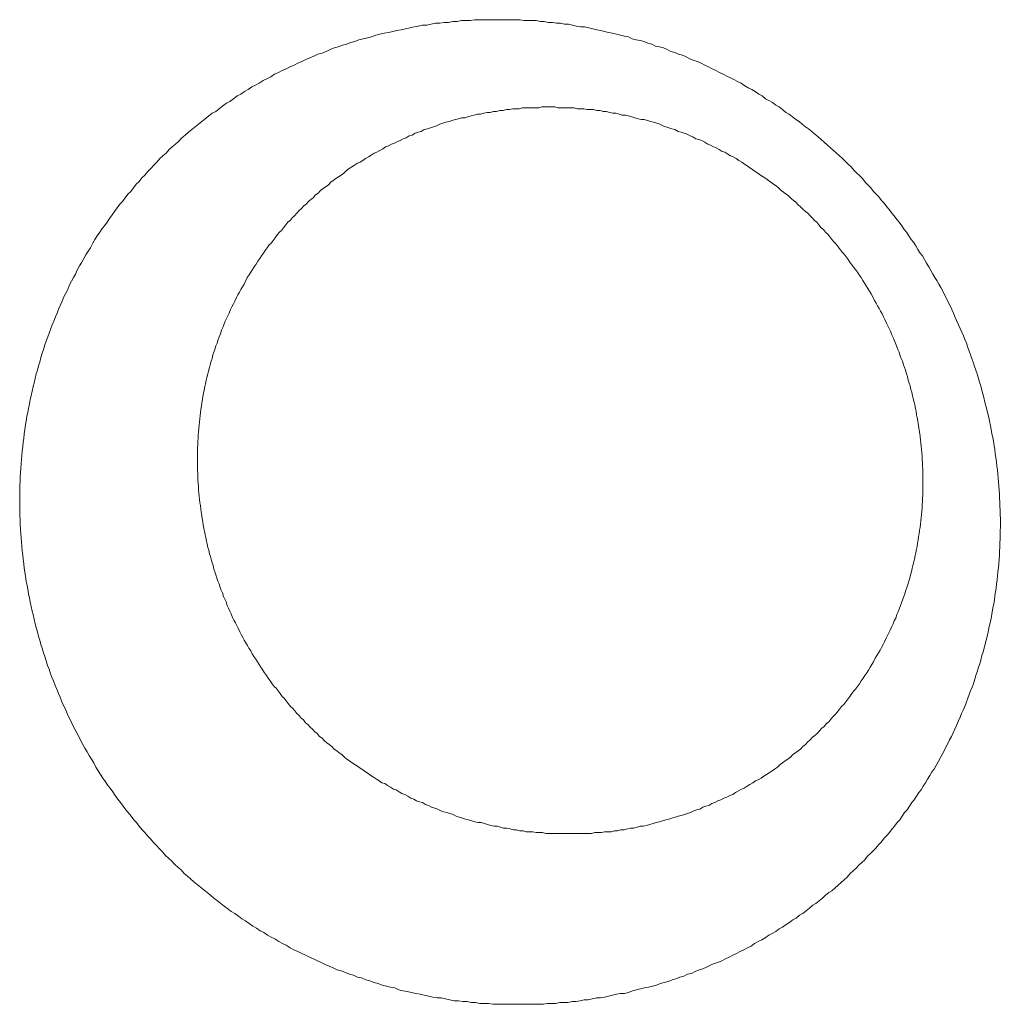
# Model space of a CAD drawing. Header units: millimetres. Extents: x -2274 to 12297, y -16157 to 26321.
# Tile 144 of 256: x -59.33 to -58.25, y -3935.27 to -3934.18. Entities that reach past the tile are written whole.
import ezdxf

# ---------------------------------------------------------------- set-up
doc = ezdxf.new("R2010")
doc.units = ezdxf.units.MM

msp = doc.modelspace()

# ---------------------------------------------------------------- linework, layer by layer
at = {"color": 253, "lineweight": 13}
for points in [[(-58.8264, -3934.184, 0), (-58.8312, -3934.184, 0), (-58.8359, -3934.185, 0), (-58.8407, -3934.185, 0), (-58.8455, -3934.185, 0), (-58.8502, -3934.186, 0), (-58.855, -3934.186, 0), (-58.8598, -3934.187, 0), (-58.8645, -3934.187, 0), (-58.8693, -3934.188, 0), (-58.874, -3934.188, 0), (-58.8788, -3934.189, 0), (-58.8835, -3934.19, 0), (-58.8883, -3934.19, 0), (-58.893, -3934.191, 0), (-58.8977, -3934.192, 0), (-58.9024, -3934.193, 0), (-58.9071, -3934.194, 0), (-58.9118, -3934.195, 0), (-58.9165, -3934.196, 0), (-58.9212, -3934.197, 0), (-58.9259, -3934.198, 0), (-58.9305, -3934.199, 0), (-58.9352, -3934.2, 0), (-58.9398, -3934.201, 0), (-58.9445, -3934.203, 0), (-58.9491, -3934.204, 0), (-58.9537, -3934.205, 0), (-58.9583, -3934.206, 0), (-58.9629, -3934.208, 0), (-58.9674, -3934.209, 0), (-58.972, -3934.211, 0), (-58.9765, -3934.212, 0), (-58.9811, -3934.214, 0), (-58.9856, -3934.215, 0), (-58.9901, -3934.217, 0), (-58.9945, -3934.219, 0), (-58.999, -3934.221, 0), (-59.0035, -3934.222, 0), (-59.0079, -3934.224, 0), (-59.0123, -3934.226, 0), (-59.0167, -3934.228, 0), (-59.0211, -3934.23, 0), (-59.0255, -3934.232, 0), (-59.0298, -3934.234, 0), (-59.0341, -3934.236, 0), (-59.0384, -3934.238, 0), (-59.0427, -3934.24, 0), (-59.047, -3934.242, 0), (-59.0512, -3934.244, 0), (-59.0554, -3934.247, 0), (-59.0596, -3934.249, 0), (-59.0638, -3934.251, 0), (-59.068, -3934.254, 0), (-59.0721, -3934.256, 0), (-59.0762, -3934.258, 0), (-59.0803, -3934.261, 0), (-59.0844, -3934.263, 0), (-59.0884, -3934.266, 0), (-59.0924, -3934.268, 0), (-59.0964, -3934.271, 0), (-59.1004, -3934.274, 0), (-59.1043, -3934.276, 0), (-59.1083, -3934.279, 0), (-59.1122, -3934.282, 0), (-59.116, -3934.285, 0), (-59.1199, -3934.287, 0), (-59.1237, -3934.29, 0), (-59.1275, -3934.293, 0), (-59.1312, -3934.296, 0), (-59.135, -3934.299, 0), (-59.1387, -3934.302, 0), (-59.1424, -3934.305, 0), (-59.146, -3934.308, 0), (-59.1496, -3934.311, 0), (-59.1532, -3934.314, 0), (-59.1568, -3934.318, 0), (-59.1603, -3934.321, 0), (-59.1638, -3934.324, 0), (-59.1673, -3934.327, 0), (-59.1707, -3934.331, 0), (-59.1742, -3934.334, 0), (-59.1775, -3934.337, 0), (-59.1809, -3934.341, 0), (-59.1842, -3934.344, 0), (-59.1875, -3934.348, 0), (-59.1908, -3934.351, 0), (-59.194, -3934.355, 0), (-59.1972, -3934.358, 0), (-59.2004, -3934.362, 0), (-59.2035, -3934.365, 0), (-59.2066, -3934.369, 0), (-59.2096, -3934.373, 0), (-59.2127, -3934.376, 0), (-59.2157, -3934.38, 0), (-59.2186, -3934.384, 0), (-59.2215, -3934.387, 0), (-59.2244, -3934.391, 0), (-59.2273, -3934.395, 0), (-59.2301, -3934.399, 0), (-59.2329, -3934.403, 0), (-59.2356, -3934.407, 0), (-59.2384, -3934.411, 0), (-59.241, -3934.414, 0), (-59.2437, -3934.418, 0), (-59.2463, -3934.422, 0), (-59.2489, -3934.426, 0), (-59.2514, -3934.43, 0), (-59.2539, -3934.435, 0), (-59.2564, -3934.439, 0), (-59.2588, -3934.443, 0), (-59.2612, -3934.447, 0), (-59.2635, -3934.451, 0), (-59.2658, -3934.455, 0), (-59.2681, -3934.459, 0), (-59.2704, -3934.464, 0), (-59.2726, -3934.468, 0), (-59.2747, -3934.472, 0), (-59.2768, -3934.476, 0), (-59.2789, -3934.481, 0), (-59.281, -3934.485, 0), (-59.283, -3934.489, 0), (-59.285, -3934.494, 0), (-59.2869, -3934.498, 0), (-59.2888, -3934.502, 0), (-59.2906, -3934.507, 0), (-59.2924, -3934.511, 0), (-59.2942, -3934.516, 0), (-59.2959, -3934.52, 0), (-59.2976, -3934.524, 0), (-59.2993, -3934.529, 0), (-59.3009, -3934.533, 0), (-59.3025, -3934.538, 0), (-59.304, -3934.542, 0), (-59.3055, -3934.547, 0), (-59.3069, -3934.551, 0), (-59.3083, -3934.556, 0), (-59.3097, -3934.561, 0), (-59.311, -3934.565, 0), (-59.3123, -3934.57, 0), (-59.3136, -3934.574, 0), (-59.3148, -3934.579, 0), (-59.3159, -3934.584, 0), (-59.3171, -3934.588, 0), (-59.3181, -3934.593, 0), (-59.3192, -3934.598, 0), (-59.3202, -3934.602, 0), (-59.3211, -3934.607, 0), (-59.3221, -3934.612, 0), (-59.3229, -3934.616, 0), (-59.3238, -3934.621, 0), (-59.3246, -3934.626, 0), (-59.3253, -3934.63, 0), (-59.326, -3934.635, 0), (-59.3267, -3934.64, 0), (-59.3273, -3934.645, 0), (-59.3279, -3934.649, 0), (-59.3284, -3934.654, 0), (-59.3289, -3934.659, 0), (-59.3294, -3934.664, 0), (-59.3298, -3934.668, 0), (-59.3302, -3934.673, 0), (-59.3305, -3934.678, 0), (-59.3308, -3934.683, 0), (-59.3311, -3934.687, 0), (-59.3313, -3934.692, 0), (-59.3315, -3934.697, 0), (-59.3316, -3934.702, 0), (-59.3317, -3934.707, 0), (-59.3317, -3934.711, 0), (-59.3317, -3934.716, 0), (-59.3317, -3934.721, 0), (-59.3316, -3934.726, 0), (-59.3315, -3934.73, 0), (-59.3313, -3934.735, 0), (-59.3311, -3934.74, 0), (-59.3308, -3934.745, 0), (-59.3305, -3934.75, 0), (-59.3302, -3934.754, 0), (-59.3298, -3934.759, 0), (-59.3294, -3934.764, 0), (-59.3289, -3934.769, 0), (-59.3284, -3934.773, 0), (-59.3279, -3934.778, 0), (-59.3273, -3934.783, 0), (-59.3267, -3934.788, 0), (-59.326, -3934.792, 0), (-59.3253, -3934.797, 0), (-59.3245, -3934.802, 0), (-59.3237, -3934.807, 0), (-59.3229, -3934.811, 0), (-59.322, -3934.816, 0), (-59.3211, -3934.821, 0), (-59.3201, -3934.825, 0), (-59.3191, -3934.83, 0), (-59.3181, -3934.835, 0), (-59.317, -3934.839, 0), (-59.3159, -3934.844, 0), (-59.3148, -3934.849, 0), (-59.3136, -3934.853, 0), (-59.3123, -3934.858, 0), (-59.311, -3934.863, 0), (-59.3097, -3934.867, 0), (-59.3084, -3934.872, 0), (-59.307, -3934.876, 0), (-59.3056, -3934.881, 0), (-59.3041, -3934.885, 0), (-59.3026, -3934.89, 0), (-59.301, -3934.895, 0), (-59.2994, -3934.899, 0), (-59.2978, -3934.904, 0), (-59.2962, -3934.908, 0), (-59.2945, -3934.912, 0), (-59.2927, -3934.917, 0), (-59.291, -3934.921, 0), (-59.2891, -3934.926, 0), (-59.2873, -3934.93, 0), (-59.2854, -3934.935, 0), (-59.2835, -3934.939, 0), (-59.2815, -3934.943, 0), (-59.2795, -3934.948, 0), (-59.2775, -3934.952, 0), (-59.2754, -3934.956, 0), (-59.2733, -3934.961, 0), (-59.2712, -3934.965, 0), (-59.269, -3934.969, 0), (-59.2668, -3934.973, 0), (-59.2645, -3934.978, 0), (-59.2622, -3934.982, 0), (-59.2599, -3934.986, 0), (-59.2576, -3934.99, 0), (-59.2552, -3934.994, 0), (-59.2527, -3934.998, 0), (-59.2503, -3935.002, 0), (-59.2478, -3935.007, 0), (-59.2452, -3935.011, 0), (-59.2427, -3935.015, 0), (-59.2401, -3935.019, 0), (-59.2374, -3935.023, 0), (-59.2348, -3935.027, 0), (-59.2321, -3935.03, 0), (-59.2293, -3935.034, 0), (-59.2265, -3935.038, 0), (-59.2237, -3935.042, 0), (-59.2209, -3935.046, 0), (-59.218, -3935.05, 0), (-59.2151, -3935.054, 0), (-59.2122, -3935.057, 0), (-59.2092, -3935.061, 0), (-59.2062, -3935.065, 0), (-59.2032, -3935.068, 0), (-59.2002, -3935.072, 0), (-59.1971, -3935.076, 0), (-59.194, -3935.079, 0), (-59.1908, -3935.083, 0), (-59.1876, -3935.086, 0), (-59.1844, -3935.09, 0), (-59.1812, -3935.093, 0), (-59.1779, -3935.097, 0), (-59.1746, -3935.1, 0), (-59.1713, -3935.104, 0), (-59.1679, -3935.107, 0), (-59.1645, -3935.11, 0), (-59.1611, -3935.114, 0), (-59.1577, -3935.117, 0), (-59.1542, -3935.12, 0), (-59.1507, -3935.124, 0), (-59.1472, -3935.127, 0), (-59.1436, -3935.13, 0), (-59.14, -3935.133, 0), (-59.1364, -3935.136, 0), (-59.1328, -3935.139, 0), (-59.1291, -3935.142, 0), (-59.1254, -3935.145, 0), (-59.1217, -3935.148, 0), (-59.118, -3935.151, 0), (-59.1142, -3935.154, 0), (-59.1104, -3935.157, 0), (-59.1066, -3935.16, 0), (-59.1028, -3935.163, 0), (-59.0989, -3935.166, 0), (-59.095, -3935.168, 0), (-59.0911, -3935.171, 0), (-59.0872, -3935.174, 0), (-59.0832, -3935.176, 0), (-59.0793, -3935.179, 0), (-59.0753, -3935.182, 0), (-59.0712, -3935.184, 0), (-59.0672, -3935.187, 0), (-59.0631, -3935.189, 0), (-59.059, -3935.192, 0), (-59.0549, -3935.194, 0), (-59.0508, -3935.196, 0), (-59.0466, -3935.199, 0), (-59.0425, -3935.201, 0), (-59.0383, -3935.203, 0), (-59.0341, -3935.206, 0), (-59.0299, -3935.208, 0), (-59.0256, -3935.21, 0), (-59.0213, -3935.212, 0), (-59.0171, -3935.214, 0), (-59.0128, -3935.216, 0), (-59.0084, -3935.218, 0), (-59.0041, -3935.22, 0), (-58.9998, -3935.222, 0), (-58.9954, -3935.224, 0), (-58.991, -3935.226, 0), (-58.9866, -3935.228, 0), (-58.9822, -3935.23, 0), (-58.9778, -3935.231, 0), (-58.9733, -3935.233, 0), (-58.9689, -3935.235, 0), (-58.9644, -3935.236, 0), (-58.9599, -3935.238, 0), (-58.9554, -3935.239, 0), (-58.9509, -3935.241, 0), (-58.9464, -3935.242, 0), (-58.9418, -3935.244, 0), (-58.9373, -3935.245, 0), (-58.9327, -3935.247, 0), (-58.9281, -3935.248, 0), (-58.9235, -3935.249, 0), (-58.9189, -3935.25, 0), (-58.9143, -3935.252, 0), (-58.9097, -3935.253, 0), (-58.9051, -3935.254, 0), (-58.9004, -3935.255, 0), (-58.8958, -3935.256, 0), (-58.8911, -3935.257, 0), (-58.8865, -3935.258, 0), (-58.8818, -3935.259, 0), (-58.8771, -3935.26, 0), (-58.8724, -3935.261, 0), (-58.8677, -3935.261, 0), (-58.863, -3935.262, 0), (-58.8583, -3935.263, 0), (-58.8536, -3935.264, 0), (-58.8489, -3935.264, 0), (-58.8441, -3935.265, 0), (-58.8394, -3935.265, 0), (-58.8347, -3935.266, 0), (-58.8299, -3935.266, 0), (-58.8252, -3935.267, 0), (-58.8204, -3935.267, 0), (-58.8157, -3935.267, 0), (-58.8109, -3935.268, 0), (-58.8061, -3935.268, 0), (-58.8014, -3935.268, 0), (-58.7966, -3935.268, 0), (-58.7918, -3935.268, 0), (-58.787, -3935.268, 0), (-58.7823, -3935.268, 0)], [(-58.7823, -3935.268, 0), (-58.7778, -3935.268, 0), (-58.7733, -3935.268, 0), (-58.7688, -3935.268, 0), (-58.7643, -3935.268, 0), (-58.7598, -3935.268, 0), (-58.7553, -3935.268, 0), (-58.7508, -3935.267, 0), (-58.7463, -3935.267, 0), (-58.7418, -3935.267, 0), (-58.7373, -3935.266, 0), (-58.7328, -3935.266, 0), (-58.7283, -3935.266, 0), (-58.7238, -3935.265, 0), (-58.7194, -3935.265, 0), (-58.7149, -3935.264, 0), (-58.7104, -3935.263, 0), (-58.7059, -3935.263, 0), (-58.7015, -3935.262, 0), (-58.697, -3935.261, 0), (-58.6926, -3935.261, 0), (-58.6881, -3935.26, 0), (-58.6837, -3935.259, 0), (-58.6792, -3935.258, 0), (-58.6748, -3935.257, 0), (-58.6704, -3935.256, 0), (-58.666, -3935.256, 0), (-58.6616, -3935.255, 0), (-58.6572, -3935.253, 0), (-58.6528, -3935.252, 0), (-58.6484, -3935.251, 0), (-58.644, -3935.25, 0), (-58.6397, -3935.249, 0), (-58.6353, -3935.248, 0), (-58.631, -3935.247, 0), (-58.6267, -3935.245, 0), (-58.6223, -3935.244, 0), (-58.618, -3935.243, 0), (-58.6137, -3935.241, 0), (-58.6095, -3935.24, 0), (-58.6052, -3935.238, 0), (-58.6009, -3935.237, 0), (-58.5967, -3935.235, 0), (-58.5924, -3935.234, 0), (-58.5882, -3935.232, 0), (-58.584, -3935.23, 0), (-58.5798, -3935.229, 0), (-58.5757, -3935.227, 0), (-58.5715, -3935.225, 0), (-58.5674, -3935.223, 0), (-58.5632, -3935.222, 0), (-58.5591, -3935.22, 0), (-58.555, -3935.218, 0), (-58.5509, -3935.216, 0), (-58.5469, -3935.214, 0), (-58.5428, -3935.212, 0), (-58.5388, -3935.21, 0), (-58.5348, -3935.208, 0), (-58.5308, -3935.206, 0), (-58.5268, -3935.204, 0), (-58.5229, -3935.201, 0), (-58.5189, -3935.199, 0), (-58.515, -3935.197, 0), (-58.5111, -3935.195, 0), (-58.5073, -3935.192, 0), (-58.5034, -3935.19, 0), (-58.4996, -3935.188, 0), (-58.4958, -3935.185, 0), (-58.492, -3935.183, 0), (-58.4882, -3935.18, 0), (-58.4845, -3935.178, 0), (-58.4807, -3935.175, 0), (-58.477, -3935.173, 0), (-58.4733, -3935.17, 0), (-58.4697, -3935.168, 0), (-58.466, -3935.165, 0), (-58.4624, -3935.162, 0), (-58.4588, -3935.159, 0), (-58.4553, -3935.157, 0), (-58.4517, -3935.154, 0), (-58.4482, -3935.151, 0), (-58.4447, -3935.148, 0), (-58.4413, -3935.145, 0), (-58.4378, -3935.143, 0), (-58.4344, -3935.14, 0), (-58.431, -3935.137, 0), (-58.4276, -3935.134, 0), (-58.4243, -3935.131, 0), (-58.421, -3935.128, 0), (-58.4177, -3935.124, 0), (-58.4144, -3935.121, 0), (-58.4112, -3935.118, 0), (-58.408, -3935.115, 0), (-58.4048, -3935.112, 0), (-58.4016, -3935.109, 0), (-58.3985, -3935.105, 0), (-58.3954, -3935.102, 0), (-58.3923, -3935.099, 0), (-58.3893, -3935.096, 0), (-58.3863, -3935.092, 0), (-58.3833, -3935.089, 0), (-58.3803, -3935.085, 0), (-58.3774, -3935.082, 0), (-58.3745, -3935.079, 0), (-58.3716, -3935.075, 0), (-58.3688, -3935.072, 0), (-58.366, -3935.068, 0), (-58.3632, -3935.065, 0), (-58.3605, -3935.061, 0), (-58.3578, -3935.057, 0), (-58.3551, -3935.054, 0), (-58.3524, -3935.05, 0), (-58.3498, -3935.046, 0), (-58.3472, -3935.043, 0), (-58.3447, -3935.039, 0), (-58.3421, -3935.035, 0), (-58.3396, -3935.032, 0), (-58.3372, -3935.028, 0), (-58.3348, -3935.024, 0), (-58.3324, -3935.02, 0), (-58.33, -3935.016, 0), (-58.3277, -3935.012, 0), (-58.3254, -3935.009, 0), (-58.3231, -3935.005, 0), (-58.3209, -3935.001, 0), (-58.3187, -3934.997, 0), (-58.3166, -3934.993, 0), (-58.3144, -3934.989, 0), (-58.3123, -3934.985, 0), (-58.3103, -3934.981, 0), (-58.3083, -3934.977, 0), (-58.3063, -3934.973, 0), (-58.3043, -3934.969, 0), (-58.3024, -3934.965, 0), (-58.3005, -3934.961, 0), (-58.2986, -3934.956, 0), (-58.2968, -3934.952, 0), (-58.295, -3934.948, 0), (-58.2933, -3934.944, 0), (-58.2916, -3934.94, 0), (-58.2899, -3934.936, 0), (-58.2883, -3934.931, 0), (-58.2867, -3934.927, 0), (-58.2851, -3934.923, 0), (-58.2835, -3934.919, 0), (-58.282, -3934.915, 0), (-58.2806, -3934.91, 0), (-58.2792, -3934.906, 0), (-58.2778, -3934.902, 0), (-58.2764, -3934.897, 0), (-58.2751, -3934.893, 0), (-58.2738, -3934.889, 0), (-58.2726, -3934.884, 0), (-58.2713, -3934.88, 0), (-58.2702, -3934.876, 0), (-58.269, -3934.871, 0), (-58.2679, -3934.867, 0), (-58.2669, -3934.863, 0), (-58.2658, -3934.858, 0), (-58.2649, -3934.854, 0), (-58.2639, -3934.849, 0), (-58.263, -3934.845, 0), (-58.2621, -3934.841, 0), (-58.2613, -3934.836, 0), (-58.2605, -3934.832, 0), (-58.2597, -3934.827, 0), (-58.259, -3934.823, 0), (-58.2583, -3934.818, 0), (-58.2577, -3934.814, 0), (-58.257, -3934.81, 0), (-58.2565, -3934.805, 0), (-58.2559, -3934.801, 0), (-58.2554, -3934.796, 0), (-58.255, -3934.792, 0), (-58.2546, -3934.787, 0), (-58.2542, -3934.783, 0), (-58.2538, -3934.778, 0), (-58.2535, -3934.774, 0), (-58.2533, -3934.769, 0), (-58.253, -3934.765, 0), (-58.2528, -3934.76, 0), (-58.2527, -3934.756, 0), (-58.2526, -3934.751, 0), (-58.2525, -3934.747, 0), (-58.2524, -3934.742, 0), (-58.2524, -3934.738, 0), (-58.2524, -3934.733, 0), (-58.2525, -3934.729, 0), (-58.2526, -3934.724, 0), (-58.2528, -3934.72, 0), (-58.2529, -3934.715, 0), (-58.2532, -3934.711, 0), (-58.2534, -3934.706, 0), (-58.2537, -3934.702, 0), (-58.254, -3934.698, 0), (-58.2544, -3934.693, 0), (-58.2548, -3934.689, 0), (-58.2552, -3934.684, 0), (-58.2557, -3934.68, 0), (-58.2562, -3934.675, 0), (-58.2567, -3934.671, 0), (-58.2573, -3934.666, 0), (-58.258, -3934.662, 0), (-58.2586, -3934.657, 0), (-58.2593, -3934.653, 0), (-58.26, -3934.648, 0), (-58.2608, -3934.644, 0), (-58.2616, -3934.64, 0), (-58.2624, -3934.635, 0), (-58.2633, -3934.631, 0), (-58.2642, -3934.626, 0), (-58.2652, -3934.622, 0), (-58.2661, -3934.618, 0), (-58.2672, -3934.613, 0), (-58.2682, -3934.609, 0), (-58.2693, -3934.605, 0), (-58.2704, -3934.6, 0), (-58.2716, -3934.596, 0), (-58.2728, -3934.592, 0), (-58.274, -3934.587, 0), (-58.2753, -3934.583, 0), (-58.2766, -3934.579, 0), (-58.2779, -3934.574, 0), (-58.2793, -3934.57, 0), (-58.2807, -3934.566, 0), (-58.2821, -3934.562, 0), (-58.2836, -3934.557, 0), (-58.2851, -3934.553, 0), (-58.2866, -3934.549, 0), (-58.2882, -3934.545, 0), (-58.2898, -3934.54, 0), (-58.2915, -3934.536, 0), (-58.2931, -3934.532, 0), (-58.2948, -3934.528, 0), (-58.2966, -3934.524, 0), (-58.2984, -3934.52, 0), (-58.3002, -3934.516, 0), (-58.302, -3934.512, 0), (-58.3039, -3934.507, 0), (-58.3058, -3934.503, 0), (-58.3077, -3934.499, 0), (-58.3097, -3934.495, 0), (-58.3117, -3934.491, 0), (-58.3137, -3934.487, 0), (-58.3158, -3934.483, 0), (-58.3179, -3934.479, 0), (-58.32, -3934.475, 0), (-58.3222, -3934.471, 0), (-58.3244, -3934.468, 0), (-58.3266, -3934.464, 0), (-58.3289, -3934.46, 0), (-58.3312, -3934.456, 0), (-58.3335, -3934.452, 0), (-58.3358, -3934.448, 0), (-58.3382, -3934.444, 0), (-58.3406, -3934.441, 0), (-58.3431, -3934.437, 0), (-58.3455, -3934.433, 0), (-58.348, -3934.429, 0), (-58.3506, -3934.426, 0), (-58.3531, -3934.422, 0), (-58.3557, -3934.418, 0), (-58.3583, -3934.415, 0), (-58.361, -3934.411, 0), (-58.3637, -3934.407, 0), (-58.3664, -3934.404, 0), (-58.3691, -3934.4, 0), (-58.3719, -3934.397, 0), (-58.3747, -3934.393, 0), (-58.3775, -3934.39, 0), (-58.3803, -3934.386, 0), (-58.3832, -3934.383, 0), (-58.3861, -3934.379, 0), (-58.389, -3934.376, 0), (-58.392, -3934.373, 0), (-58.395, -3934.369, 0), (-58.398, -3934.366, 0), (-58.401, -3934.363, 0), (-58.4041, -3934.359, 0), (-58.4072, -3934.356, 0), (-58.4103, -3934.353, 0), (-58.4134, -3934.35, 0), (-58.4166, -3934.346, 0), (-58.4198, -3934.343, 0), (-58.423, -3934.34, 0), (-58.4262, -3934.337, 0), (-58.4295, -3934.334, 0), (-58.4328, -3934.331, 0), (-58.4361, -3934.328, 0), (-58.4394, -3934.325, 0), (-58.4428, -3934.322, 0), (-58.4462, -3934.319, 0), (-58.4496, -3934.316, 0), (-58.453, -3934.313, 0), (-58.4565, -3934.31, 0), (-58.4599, -3934.307, 0), (-58.4634, -3934.304, 0), (-58.4669, -3934.302, 0), (-58.4705, -3934.299, 0), (-58.474, -3934.296, 0), (-58.4776, -3934.294, 0), (-58.4812, -3934.291, 0), (-58.4849, -3934.288, 0), (-58.4885, -3934.286, 0), (-58.4922, -3934.283, 0), (-58.4959, -3934.28, 0), (-58.4996, -3934.278, 0), (-58.5033, -3934.275, 0), (-58.5071, -3934.273, 0), (-58.5108, -3934.271, 0), (-58.5146, -3934.268, 0), (-58.5184, -3934.266, 0), (-58.5222, -3934.263, 0), (-58.5261, -3934.261, 0), (-58.5299, -3934.259, 0), (-58.5338, -3934.257, 0), (-58.5377, -3934.254, 0), (-58.5416, -3934.252, 0), (-58.5456, -3934.25, 0), (-58.5495, -3934.248, 0), (-58.5535, -3934.246, 0), (-58.5575, -3934.244, 0), (-58.5615, -3934.242, 0), (-58.5655, -3934.24, 0), (-58.5695, -3934.238, 0), (-58.5736, -3934.236, 0), (-58.5776, -3934.234, 0), (-58.5817, -3934.232, 0), (-58.5858, -3934.23, 0), (-58.5899, -3934.229, 0), (-58.594, -3934.227, 0), (-58.5982, -3934.225, 0), (-58.6023, -3934.223, 0), (-58.6065, -3934.222, 0), (-58.6107, -3934.22, 0), (-58.6149, -3934.219, 0), (-58.6191, -3934.217, 0), (-58.6233, -3934.215, 0), (-58.6275, -3934.214, 0), (-58.6318, -3934.213, 0), (-58.636, -3934.211, 0), (-58.6403, -3934.21, 0), (-58.6446, -3934.208, 0), (-58.6489, -3934.207, 0), (-58.6532, -3934.206, 0), (-58.6575, -3934.205, 0), (-58.6618, -3934.203, 0), (-58.6661, -3934.202, 0), (-58.6705, -3934.201, 0), (-58.6748, -3934.2, 0), (-58.6792, -3934.199, 0), (-58.6836, -3934.198, 0), (-58.6879, -3934.197, 0), (-58.6923, -3934.196, 0), (-58.6967, -3934.195, 0), (-58.7011, -3934.194, 0), (-58.7055, -3934.193, 0), (-58.71, -3934.192, 0), (-58.7144, -3934.192, 0), (-58.7188, -3934.191, 0), (-58.7232, -3934.19, 0), (-58.7277, -3934.189, 0), (-58.7321, -3934.189, 0), (-58.7366, -3934.188, 0), (-58.741, -3934.188, 0), (-58.7455, -3934.187, 0), (-58.75, -3934.187, 0), (-58.7545, -3934.186, 0), (-58.7589, -3934.186, 0), (-58.7634, -3934.185, 0), (-58.7679, -3934.185, 0), (-58.7724, -3934.185, 0), (-58.7769, -3934.185, 0), (-58.7814, -3934.184, 0), (-58.7859, -3934.184, 0), (-58.7904, -3934.184, 0), (-58.7949, -3934.184, 0), (-58.7994, -3934.184, 0), (-58.8039, -3934.184, 0), (-58.8084, -3934.184, 0), (-58.8129, -3934.184, 0), (-58.8174, -3934.184, 0), (-58.8219, -3934.184, 0), (-58.8264, -3934.184, 0)], [(-58.7275, -3935.08, 0), (-58.7311, -3935.08, 0), (-58.7347, -3935.08, 0), (-58.7383, -3935.08, 0), (-58.7419, -3935.08, 0), (-58.7455, -3935.08, 0), (-58.7491, -3935.08, 0), (-58.7527, -3935.08, 0), (-58.7562, -3935.079, 0), (-58.7598, -3935.079, 0), (-58.7634, -3935.079, 0), (-58.767, -3935.078, 0), (-58.7706, -3935.078, 0), (-58.7742, -3935.078, 0), (-58.7777, -3935.077, 0), (-58.7813, -3935.077, 0), (-58.7849, -3935.076, 0), (-58.7884, -3935.076, 0), (-58.792, -3935.075, 0), (-58.7955, -3935.074, 0), (-58.7991, -3935.074, 0), (-58.8026, -3935.073, 0), (-58.8061, -3935.072, 0), (-58.8097, -3935.072, 0), (-58.8132, -3935.071, 0), (-58.8167, -3935.07, 0), (-58.8202, -3935.069, 0), (-58.8237, -3935.068, 0), (-58.8272, -3935.068, 0), (-58.8307, -3935.067, 0), (-58.8341, -3935.066, 0), (-58.8376, -3935.065, 0), (-58.841, -3935.064, 0), (-58.8445, -3935.063, 0), (-58.8479, -3935.062, 0), (-58.8513, -3935.061, 0), (-58.8548, -3935.059, 0), (-58.8582, -3935.058, 0), (-58.8616, -3935.057, 0), (-58.8649, -3935.056, 0), (-58.8683, -3935.055, 0), (-58.8717, -3935.053, 0), (-58.875, -3935.052, 0), (-58.8784, -3935.051, 0), (-58.8817, -3935.049, 0), (-58.885, -3935.048, 0), (-58.8883, -3935.046, 0), (-58.8916, -3935.045, 0), (-58.8949, -3935.044, 0), (-58.8981, -3935.042, 0), (-58.9014, -3935.041, 0), (-58.9046, -3935.039, 0), (-58.9078, -3935.037, 0), (-58.911, -3935.036, 0), (-58.9142, -3935.034, 0), (-58.9174, -3935.032, 0), (-58.9205, -3935.031, 0), (-58.9237, -3935.029, 0), (-58.9268, -3935.027, 0), (-58.9299, -3935.025, 0), (-58.933, -3935.024, 0), (-58.9361, -3935.022, 0), (-58.9391, -3935.02, 0), (-58.9422, -3935.018, 0), (-58.9452, -3935.016, 0), (-58.9482, -3935.014, 0), (-58.9512, -3935.012, 0), (-58.9541, -3935.01, 0), (-58.9571, -3935.008, 0), (-58.96, -3935.006, 0), (-58.9629, -3935.004, 0), (-58.9658, -3935.002, 0), (-58.9687, -3935, 0), (-58.9716, -3934.998, 0), (-58.9744, -3934.996, 0), (-58.9772, -3934.993, 0), (-58.98, -3934.991, 0), (-58.9828, -3934.989, 0), (-58.9855, -3934.987, 0), (-58.9883, -3934.984, 0), (-58.991, -3934.982, 0), (-58.9937, -3934.98, 0), (-58.9963, -3934.978, 0), (-58.999, -3934.975, 0), (-59.0016, -3934.973, 0), (-59.0042, -3934.97, 0), (-59.0068, -3934.968, 0), (-59.0094, -3934.965, 0), (-59.0119, -3934.963, 0), (-59.0145, -3934.96, 0), (-59.017, -3934.958, 0), (-59.0194, -3934.955, 0), (-59.0219, -3934.953, 0), (-59.0243, -3934.95, 0), (-59.0267, -3934.948, 0), (-59.0291, -3934.945, 0), (-59.0315, -3934.942, 0), (-59.0338, -3934.94, 0), (-59.0362, -3934.937, 0), (-59.0385, -3934.934, 0), (-59.0407, -3934.931, 0), (-59.043, -3934.929, 0), (-59.0452, -3934.926, 0), (-59.0474, -3934.923, 0), (-59.0496, -3934.92, 0), (-59.0518, -3934.918, 0), (-59.0539, -3934.915, 0), (-59.056, -3934.912, 0), (-59.0581, -3934.909, 0), (-59.0601, -3934.906, 0), (-59.0622, -3934.903, 0), (-59.0642, -3934.9, 0), (-59.0662, -3934.897, 0), (-59.0681, -3934.894, 0), (-59.0701, -3934.891, 0), (-59.072, -3934.888, 0), (-59.0739, -3934.885, 0), (-59.0757, -3934.882, 0), (-59.0775, -3934.879, 0), (-59.0794, -3934.876, 0), (-59.0811, -3934.873, 0), (-59.0829, -3934.87, 0), (-59.0846, -3934.867, 0), (-59.0863, -3934.864, 0), (-59.088, -3934.861, 0), (-59.0896, -3934.858, 0), (-59.0913, -3934.854, 0), (-59.0929, -3934.851, 0), (-59.0944, -3934.848, 0), (-59.096, -3934.845, 0), (-59.0975, -3934.842, 0), (-59.099, -3934.838, 0), (-59.1004, -3934.835, 0), (-59.1019, -3934.832, 0), (-59.1033, -3934.829, 0), (-59.1046, -3934.825, 0), (-59.106, -3934.822, 0), (-59.1073, -3934.819, 0), (-59.1086, -3934.815, 0), (-59.1099, -3934.812, 0), (-59.1111, -3934.809, 0), (-59.1123, -3934.805, 0), (-59.1135, -3934.802, 0), (-59.1146, -3934.799, 0), (-59.1157, -3934.795, 0), (-59.1168, -3934.792, 0), (-59.1179, -3934.789, 0), (-59.1189, -3934.785, 0), (-59.1199, -3934.782, 0), (-59.1209, -3934.778, 0), (-59.1219, -3934.775, 0), (-59.1228, -3934.772, 0), (-59.1237, -3934.768, 0), (-59.1245, -3934.765, 0), (-59.1253, -3934.761, 0), (-59.1261, -3934.758, 0), (-59.1269, -3934.754, 0), (-59.1276, -3934.751, 0), (-59.1284, -3934.747, 0), (-59.129, -3934.744, 0), (-59.1297, -3934.74, 0), (-59.1303, -3934.737, 0), (-59.1309, -3934.733, 0), (-59.1314, -3934.73, 0), (-59.132, -3934.726, 0), (-59.1325, -3934.723, 0), (-59.1329, -3934.719, 0), (-59.1334, -3934.716, 0), (-59.1338, -3934.712, 0), (-59.1341, -3934.709, 0), (-59.1345, -3934.705, 0), (-59.1348, -3934.702, 0), (-59.1351, -3934.698, 0), (-59.1353, -3934.694, 0), (-59.1355, -3934.691, 0), (-59.1357, -3934.687, 0), (-59.1358, -3934.684, 0), (-59.136, -3934.68, 0), (-59.1361, -3934.677, 0), (-59.1361, -3934.673, 0), (-59.1361, -3934.67, 0), (-59.1361, -3934.666, 0), (-59.1361, -3934.662, 0), (-59.136, -3934.659, 0), (-59.1359, -3934.655, 0), (-59.1358, -3934.652, 0), (-59.1356, -3934.648, 0), (-59.1354, -3934.645, 0), (-59.1352, -3934.641, 0), (-59.135, -3934.638, 0), (-59.1347, -3934.634, 0), (-59.1343, -3934.63, 0), (-59.134, -3934.627, 0), (-59.1336, -3934.623, 0), (-59.1332, -3934.62, 0), (-59.1327, -3934.616, 0), (-59.1322, -3934.613, 0), (-59.1317, -3934.609, 0), (-59.1312, -3934.606, 0), (-59.1306, -3934.602, 0), (-59.13, -3934.599, 0), (-59.1293, -3934.595, 0), (-59.1286, -3934.592, 0), (-59.1279, -3934.588, 0), (-59.1272, -3934.585, 0), (-59.1264, -3934.581, 0), (-59.1256, -3934.578, 0), (-59.1247, -3934.574, 0), (-59.1239, -3934.571, 0), (-59.1229, -3934.567, 0), (-59.122, -3934.564, 0), (-59.121, -3934.56, 0), (-59.12, -3934.557, 0), (-59.119, -3934.553, 0), (-59.1179, -3934.55, 0), (-59.1168, -3934.547, 0), (-59.1157, -3934.543, 0), (-59.1145, -3934.54, 0), (-59.1133, -3934.536, 0), (-59.1121, -3934.533, 0), (-59.1108, -3934.53, 0), (-59.1095, -3934.526, 0), (-59.1082, -3934.523, 0), (-59.1069, -3934.52, 0), (-59.1055, -3934.516, 0), (-59.1041, -3934.513, 0), (-59.1026, -3934.51, 0), (-59.1011, -3934.507, 0), (-59.0996, -3934.503, 0), (-59.0981, -3934.5, 0), (-59.0965, -3934.497, 0), (-59.0949, -3934.494, 0), (-59.0933, -3934.49, 0), (-59.0917, -3934.487, 0), (-59.09, -3934.484, 0), (-59.0883, -3934.481, 0), (-59.0865, -3934.478, 0), (-59.0848, -3934.475, 0), (-59.083, -3934.471, 0), (-59.0812, -3934.468, 0), (-59.0793, -3934.465, 0), (-59.0774, -3934.462, 0), (-59.0755, -3934.459, 0), (-59.0736, -3934.456, 0), (-59.0716, -3934.453, 0), (-59.0696, -3934.45, 0), (-59.0676, -3934.447, 0), (-59.0656, -3934.444, 0), (-59.0635, -3934.441, 0), (-59.0614, -3934.438, 0), (-59.0593, -3934.435, 0), (-59.0571, -3934.432, 0), (-59.0549, -3934.43, 0), (-59.0527, -3934.427, 0), (-59.0505, -3934.424, 0), (-59.0482, -3934.421, 0), (-59.0459, -3934.418, 0), (-59.0436, -3934.416, 0), (-59.0413, -3934.413, 0), (-59.0389, -3934.41, 0), (-59.0365, -3934.407, 0), (-59.0341, -3934.405, 0), (-59.0317, -3934.402, 0), (-59.0292, -3934.4, 0), (-59.0267, -3934.397, 0), (-59.0242, -3934.394, 0), (-59.0217, -3934.392, 0), (-59.0191, -3934.389, 0), (-59.0165, -3934.387, 0), (-59.0139, -3934.384, 0), (-59.0113, -3934.382, 0), (-59.0086, -3934.38, 0), (-59.006, -3934.377, 0), (-59.0033, -3934.375, 0), (-59.0005, -3934.372, 0), (-58.9978, -3934.37, 0), (-58.995, -3934.368, 0), (-58.9922, -3934.366, 0), (-58.9894, -3934.363, 0), (-58.9866, -3934.361, 0), (-58.9837, -3934.359, 0), (-58.9808, -3934.357, 0), (-58.9779, -3934.355, 0), (-58.975, -3934.353, 0), (-58.9721, -3934.35, 0), (-58.9691, -3934.348, 0), (-58.9661, -3934.346, 0), (-58.9631, -3934.344, 0), (-58.9601, -3934.342, 0), (-58.9571, -3934.341, 0), (-58.954, -3934.339, 0), (-58.951, -3934.337, 0), (-58.9479, -3934.335, 0), (-58.9448, -3934.333, 0), (-58.9417, -3934.331, 0), (-58.9385, -3934.33, 0), (-58.9354, -3934.328, 0), (-58.9322, -3934.326, 0), (-58.929, -3934.324, 0), (-58.9258, -3934.323, 0), (-58.9226, -3934.321, 0), (-58.9194, -3934.32, 0), (-58.9161, -3934.318, 0), (-58.9129, -3934.317, 0), (-58.9096, -3934.315, 0), (-58.9063, -3934.314, 0), (-58.903, -3934.312, 0), (-58.8997, -3934.311, 0), (-58.8964, -3934.309, 0), (-58.8931, -3934.308, 0), (-58.8897, -3934.307, 0), (-58.8864, -3934.305, 0), (-58.883, -3934.304, 0), (-58.8796, -3934.303, 0), (-58.8763, -3934.302, 0), (-58.8729, -3934.301, 0), (-58.8695, -3934.299, 0), (-58.866, -3934.298, 0), (-58.8626, -3934.297, 0), (-58.8592, -3934.296, 0), (-58.8557, -3934.295, 0), (-58.8523, -3934.294, 0), (-58.8488, -3934.293, 0), (-58.8453, -3934.292, 0), (-58.8419, -3934.292, 0), (-58.8384, -3934.291, 0), (-58.8349, -3934.29, 0), (-58.8314, -3934.289, 0), (-58.8279, -3934.288, 0), (-58.8244, -3934.288, 0), (-58.8209, -3934.287, 0), (-58.8173, -3934.286, 0), (-58.8138, -3934.286, 0), (-58.8103, -3934.285, 0), (-58.8068, -3934.285, 0), (-58.8032, -3934.284, 0), (-58.7997, -3934.284, 0), (-58.7961, -3934.283, 0), (-58.7926, -3934.283, 0), (-58.789, -3934.282, 0), (-58.7855, -3934.282, 0), (-58.7819, -3934.282, 0), (-58.7783, -3934.281, 0), (-58.7748, -3934.281, 0), (-58.7712, -3934.281, 0), (-58.7676, -3934.281, 0), (-58.7641, -3934.281, 0), (-58.7605, -3934.281, 0), (-58.7569, -3934.28, 0), (-58.7534, -3934.28, 0), (-58.7498, -3934.28, 0), (-58.7462, -3934.28, 0)], [(-58.7462, -3934.28, 0), (-58.7427, -3934.28, 0), (-58.7391, -3934.281, 0), (-58.7356, -3934.281, 0), (-58.732, -3934.281, 0), (-58.7284, -3934.281, 0), (-58.7249, -3934.281, 0), (-58.7213, -3934.281, 0), (-58.7178, -3934.282, 0), (-58.7142, -3934.282, 0), (-58.7107, -3934.282, 0), (-58.7071, -3934.283, 0), (-58.7036, -3934.283, 0), (-58.7001, -3934.283, 0), (-58.6965, -3934.284, 0), (-58.693, -3934.284, 0), (-58.6895, -3934.285, 0), (-58.686, -3934.285, 0), (-58.6825, -3934.286, 0), (-58.679, -3934.287, 0), (-58.6755, -3934.287, 0), (-58.672, -3934.288, 0), (-58.6685, -3934.289, 0), (-58.665, -3934.289, 0), (-58.6615, -3934.29, 0), (-58.6581, -3934.291, 0), (-58.6546, -3934.292, 0), (-58.6512, -3934.293, 0), (-58.6477, -3934.294, 0), (-58.6443, -3934.294, 0), (-58.6409, -3934.295, 0), (-58.6374, -3934.296, 0), (-58.634, -3934.297, 0), (-58.6306, -3934.298, 0), (-58.6273, -3934.299, 0), (-58.6239, -3934.301, 0), (-58.6205, -3934.302, 0), (-58.6171, -3934.303, 0), (-58.6138, -3934.304, 0), (-58.6105, -3934.305, 0), (-58.6071, -3934.307, 0), (-58.6038, -3934.308, 0), (-58.6005, -3934.309, 0), (-58.5972, -3934.31, 0), (-58.5939, -3934.312, 0), (-58.5907, -3934.313, 0), (-58.5874, -3934.315, 0), (-58.5842, -3934.316, 0), (-58.5809, -3934.317, 0), (-58.5777, -3934.319, 0), (-58.5745, -3934.321, 0), (-58.5713, -3934.322, 0), (-58.5681, -3934.324, 0), (-58.565, -3934.325, 0), (-58.5618, -3934.327, 0), (-58.5587, -3934.329, 0), (-58.5555, -3934.33, 0), (-58.5524, -3934.332, 0), (-58.5493, -3934.334, 0), (-58.5463, -3934.335, 0), (-58.5432, -3934.337, 0), (-58.5401, -3934.339, 0), (-58.5371, -3934.341, 0), (-58.5341, -3934.343, 0), (-58.5311, -3934.345, 0), (-58.5281, -3934.347, 0), (-58.5251, -3934.349, 0), (-58.5222, -3934.351, 0), (-58.5193, -3934.353, 0), (-58.5163, -3934.355, 0), (-58.5134, -3934.357, 0), (-58.5106, -3934.359, 0), (-58.5077, -3934.361, 0), (-58.5049, -3934.363, 0), (-58.502, -3934.365, 0), (-58.4992, -3934.367, 0), (-58.4964, -3934.369, 0), (-58.4937, -3934.372, 0), (-58.4909, -3934.374, 0), (-58.4882, -3934.376, 0), (-58.4854, -3934.378, 0), (-58.4827, -3934.381, 0), (-58.4801, -3934.383, 0), (-58.4774, -3934.385, 0), (-58.4748, -3934.388, 0), (-58.4722, -3934.39, 0), (-58.4696, -3934.393, 0), (-58.467, -3934.395, 0), (-58.4644, -3934.397, 0), (-58.4619, -3934.4, 0), (-58.4594, -3934.402, 0), (-58.4569, -3934.405, 0), (-58.4544, -3934.407, 0), (-58.452, -3934.41, 0), (-58.4495, -3934.413, 0), (-58.4471, -3934.415, 0), (-58.4447, -3934.418, 0), (-58.4424, -3934.42, 0), (-58.44, -3934.423, 0), (-58.4377, -3934.426, 0), (-58.4354, -3934.429, 0), (-58.4331, -3934.431, 0), (-58.4309, -3934.434, 0), (-58.4287, -3934.437, 0), (-58.4265, -3934.44, 0), (-58.4243, -3934.442, 0), (-58.4221, -3934.445, 0), (-58.42, -3934.448, 0), (-58.4179, -3934.451, 0), (-58.4158, -3934.454, 0), (-58.4137, -3934.457, 0), (-58.4117, -3934.459, 0), (-58.4097, -3934.462, 0), (-58.4077, -3934.465, 0), (-58.4057, -3934.468, 0), (-58.4038, -3934.471, 0), (-58.4019, -3934.474, 0), (-58.4, -3934.477, 0), (-58.3981, -3934.48, 0), (-58.3963, -3934.483, 0), (-58.3945, -3934.486, 0), (-58.3927, -3934.489, 0), (-58.3909, -3934.493, 0), (-58.3892, -3934.496, 0), (-58.3875, -3934.499, 0), (-58.3858, -3934.502, 0), (-58.3842, -3934.505, 0), (-58.3825, -3934.508, 0), (-58.3809, -3934.511, 0), (-58.3794, -3934.514, 0), (-58.3778, -3934.518, 0), (-58.3763, -3934.521, 0), (-58.3748, -3934.524, 0), (-58.3733, -3934.527, 0), (-58.3719, -3934.531, 0), (-58.3705, -3934.534, 0), (-58.3691, -3934.537, 0), (-58.3677, -3934.54, 0), (-58.3664, -3934.544, 0), (-58.3651, -3934.547, 0), (-58.3638, -3934.55, 0), (-58.3626, -3934.554, 0), (-58.3614, -3934.557, 0), (-58.3602, -3934.56, 0), (-58.359, -3934.564, 0), (-58.3579, -3934.567, 0), (-58.3568, -3934.57, 0), (-58.3557, -3934.574, 0), (-58.3547, -3934.577, 0), (-58.3537, -3934.581, 0), (-58.3527, -3934.584, 0), (-58.3517, -3934.587, 0), (-58.3508, -3934.591, 0), (-58.3499, -3934.594, 0), (-58.3491, -3934.598, 0), (-58.3482, -3934.601, 0), (-58.3474, -3934.605, 0), (-58.3466, -3934.608, 0), (-58.3459, -3934.612, 0), (-58.3452, -3934.615, 0), (-58.3445, -3934.619, 0), (-58.3439, -3934.622, 0), (-58.3433, -3934.626, 0), (-58.3427, -3934.629, 0), (-58.3421, -3934.633, 0), (-58.3416, -3934.636, 0), (-58.3411, -3934.64, 0), (-58.3406, -3934.643, 0), (-58.3402, -3934.647, 0), (-58.3398, -3934.65, 0), (-58.3395, -3934.654, 0), (-58.3391, -3934.657, 0), (-58.3388, -3934.661, 0), (-58.3386, -3934.664, 0), (-58.3383, -3934.668, 0), (-58.3381, -3934.672, 0), (-58.3379, -3934.675, 0), (-58.3378, -3934.679, 0), (-58.3377, -3934.682, 0), (-58.3376, -3934.686, 0), (-58.3376, -3934.689, 0), (-58.3376, -3934.693, 0), (-58.3376, -3934.697, 0), (-58.3376, -3934.7, 0), (-58.3377, -3934.704, 0), (-58.3378, -3934.707, 0), (-58.338, -3934.711, 0), (-58.3382, -3934.714, 0), (-58.3384, -3934.718, 0), (-58.3386, -3934.721, 0), (-58.3389, -3934.725, 0), (-58.3392, -3934.729, 0), (-58.3396, -3934.732, 0), (-58.3399, -3934.736, 0), (-58.3403, -3934.739, 0), (-58.3408, -3934.743, 0), (-58.3412, -3934.746, 0), (-58.3417, -3934.75, 0), (-58.3423, -3934.753, 0), (-58.3429, -3934.757, 0), (-58.3435, -3934.76, 0), (-58.3441, -3934.764, 0), (-58.3448, -3934.767, 0), (-58.3455, -3934.771, 0), (-58.3462, -3934.774, 0), (-58.3469, -3934.778, 0), (-58.3477, -3934.781, 0), (-58.3486, -3934.785, 0), (-58.3494, -3934.788, 0), (-58.3503, -3934.792, 0), (-58.3513, -3934.795, 0), (-58.3522, -3934.799, 0), (-58.3532, -3934.802, 0), (-58.3542, -3934.806, 0), (-58.3553, -3934.809, 0), (-58.3564, -3934.812, 0), (-58.3575, -3934.816, 0), (-58.3587, -3934.819, 0), (-58.3599, -3934.822, 0), (-58.3611, -3934.826, 0), (-58.3623, -3934.829, 0), (-58.3636, -3934.833, 0), (-58.3649, -3934.836, 0), (-58.3663, -3934.839, 0), (-58.3676, -3934.843, 0), (-58.3691, -3934.846, 0), (-58.3705, -3934.849, 0), (-58.372, -3934.852, 0), (-58.3735, -3934.856, 0), (-58.375, -3934.859, 0), (-58.3766, -3934.862, 0), (-58.3781, -3934.865, 0), (-58.3798, -3934.869, 0), (-58.3814, -3934.872, 0), (-58.3831, -3934.875, 0), (-58.3848, -3934.878, 0), (-58.3865, -3934.881, 0), (-58.3883, -3934.884, 0), (-58.3901, -3934.887, 0), (-58.3919, -3934.891, 0), (-58.3938, -3934.894, 0), (-58.3956, -3934.897, 0), (-58.3975, -3934.9, 0), (-58.3995, -3934.903, 0), (-58.4014, -3934.906, 0), (-58.4034, -3934.909, 0), (-58.4055, -3934.912, 0), (-58.4075, -3934.915, 0), (-58.4096, -3934.918, 0), (-58.4117, -3934.921, 0), (-58.4138, -3934.923, 0), (-58.416, -3934.926, 0), (-58.4181, -3934.929, 0), (-58.4203, -3934.932, 0), (-58.4226, -3934.935, 0), (-58.4248, -3934.938, 0), (-58.4271, -3934.94, 0), (-58.4294, -3934.943, 0), (-58.4317, -3934.946, 0), (-58.4341, -3934.949, 0), (-58.4365, -3934.951, 0), (-58.4389, -3934.954, 0), (-58.4413, -3934.957, 0), (-58.4438, -3934.959, 0), (-58.4463, -3934.962, 0), (-58.4488, -3934.964, 0), (-58.4513, -3934.967, 0), (-58.4539, -3934.97, 0), (-58.4564, -3934.972, 0), (-58.459, -3934.974, 0), (-58.4617, -3934.977, 0), (-58.4643, -3934.979, 0), (-58.467, -3934.982, 0), (-58.4697, -3934.984, 0), (-58.4724, -3934.987, 0), (-58.4751, -3934.989, 0), (-58.4779, -3934.991, 0), (-58.4807, -3934.993, 0), (-58.4835, -3934.996, 0), (-58.4863, -3934.998, 0), (-58.4892, -3935, 0), (-58.492, -3935.002, 0), (-58.4949, -3935.004, 0), (-58.4978, -3935.007, 0), (-58.5008, -3935.009, 0), (-58.5037, -3935.011, 0), (-58.5067, -3935.013, 0), (-58.5097, -3935.015, 0), (-58.5127, -3935.017, 0), (-58.5157, -3935.019, 0), (-58.5188, -3935.021, 0), (-58.5218, -3935.022, 0), (-58.5249, -3935.024, 0), (-58.528, -3935.026, 0), (-58.5311, -3935.028, 0), (-58.5343, -3935.03, 0), (-58.5374, -3935.031, 0), (-58.5406, -3935.033, 0), (-58.5438, -3935.035, 0), (-58.547, -3935.037, 0), (-58.5502, -3935.038, 0), (-58.5534, -3935.04, 0), (-58.5567, -3935.041, 0), (-58.5599, -3935.043, 0), (-58.5632, -3935.044, 0), (-58.5665, -3935.046, 0), (-58.5698, -3935.047, 0), (-58.5731, -3935.049, 0), (-58.5764, -3935.05, 0), (-58.5798, -3935.051, 0), (-58.5831, -3935.053, 0), (-58.5865, -3935.054, 0), (-58.5899, -3935.055, 0), (-58.5933, -3935.057, 0), (-58.5967, -3935.058, 0), (-58.6001, -3935.059, 0), (-58.6035, -3935.06, 0), (-58.6069, -3935.061, 0), (-58.6104, -3935.062, 0), (-58.6138, -3935.063, 0), (-58.6173, -3935.064, 0), (-58.6207, -3935.065, 0), (-58.6242, -3935.066, 0), (-58.6277, -3935.067, 0), (-58.6312, -3935.068, 0), (-58.6347, -3935.069, 0), (-58.6382, -3935.07, 0), (-58.6417, -3935.071, 0), (-58.6452, -3935.072, 0), (-58.6488, -3935.072, 0), (-58.6523, -3935.073, 0), (-58.6558, -3935.074, 0), (-58.6594, -3935.074, 0), (-58.6629, -3935.075, 0), (-58.6665, -3935.076, 0), (-58.6701, -3935.076, 0), (-58.6736, -3935.077, 0), (-58.6772, -3935.077, 0), (-58.6808, -3935.078, 0), (-58.6844, -3935.078, 0), (-58.6879, -3935.078, 0), (-58.6915, -3935.079, 0), (-58.6951, -3935.079, 0), (-58.6987, -3935.079, 0), (-58.7023, -3935.08, 0), (-58.7059, -3935.08, 0), (-58.7095, -3935.08, 0), (-58.7131, -3935.08, 0), (-58.7167, -3935.08, 0), (-58.7203, -3935.08, 0), (-58.7239, -3935.08, 0), (-58.7275, -3935.08, 0)]]:
    msp.add_polyline3d(points, dxfattribs=at)

doc.saveas('drawing.dxf')
